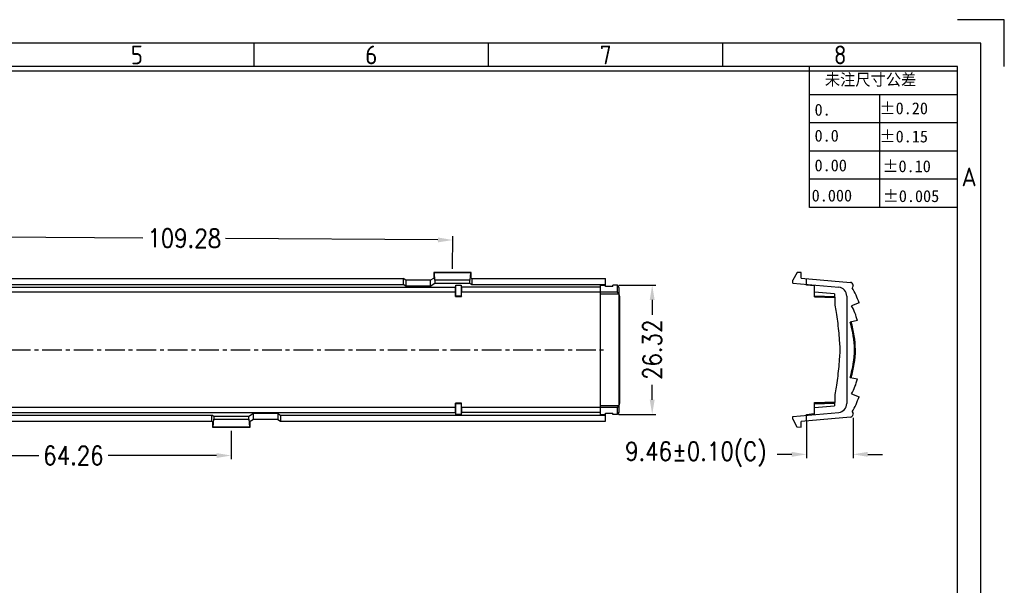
# Model space of a CAD drawing. Header units: millimetres. Extents: x 2355 to 2756, y -2363 to -2080.
# Tile 19 of 19: x 2555 to 2756, y -2195 to -2080. Entities that reach past the tile are written whole.
import ezdxf
from ezdxf.enums import TextEntityAlignment as Align

# ---------------------------------------------------------------- set-up
doc = ezdxf.new("R2010")
doc.units = ezdxf.units.MM
doc.linetypes.add('CENTER', pattern=[50.8, 31.75, -6.35, 6.35, -6.35])
doc.layers.add('dim', color=82, linetype='Continuous', lineweight=18)
doc.styles.add('cha1', font='txt', dxfattribs={"height": 2.5})
doc.styles.add('ISO Proportional', font='isocp')
doc.styles.get("Standard").update_dxf_attribs({"font": 'txt', "bigfont": 'gbcbig.shx'})
doc.styles.add('尺寸', font='romans.shx', dxfattribs={"width": 0.85})
doc.dimstyles.get("Standard").update_dxf_attribs({"dimtxt": 1.2, "dimasz": 0.1875, "dimexe": 0.18, "dimexo": 0.0625, "dimgap": 0.09, "dimtad": 0, "dimtih": 1, "dimtoh": 1, "dimdsep": 46, "dimtxsty": 'Standard', "dimcen": 0.09, "dimadec": 0, "dimazin": 0, "dimtp": 0.01, "dimtm": 0.01, "dimtfac": 1, "dimtofl": 0, "dimtmove": 0, "dimatfit": 3, "dimfxl": 1, "dimtolj": 1, "dimarcsym": 0})

# ---------------------------------------------------------------- blocks, each defined once
blk = doc.blocks.new('*D20')
at = {"layer": 'Defpoints', "color": 0, "ltscale": 0.05}
for p in [(2715.62, -2160.57), (2725.08, -2159.8), (2725.08, -2168.01)]:
    blk.add_point(p, dxfattribs=at)
at = {"layer": 'dim', "color": 3, "lineweight": 25, "ltscale": 0.05}
for p, q in [((2725.08, -2160.55), (2725.08, -2168.76)), ((2715.62, -2161.32), (2715.62, -2168.76)), ((2712.62, -2168.01), (2709.62, -2168.01)), ((2728.08, -2168.01), (2731.08, -2168.01))]:
    blk.add_line(p, q, dxfattribs=at)
at = {"layer": 'dim', "color": 3, "ltscale": 0.05}
for points in [[(2712.62, -2167.51), (2712.62, -2168.51), (2715.62, -2168.01)], [(2728.08, -2167.51), (2728.08, -2168.51), (2725.08, -2168.01)]]:
    blk.add_solid(points, dxfattribs=at)
at = {"layer": 'dim', "color": 3, "ltscale": 0.05, "insert": (2693.09, -2168.01), "char_height": 3.75, "attachment_point": 5, "style": '尺寸', "bg_fill": 3, "box_fill_scale": 1.1, "bg_fill_color": 256, "bg_fill_true_color": 13158600, "bg_fill_transparency": 1267156}
blk.add_mtext('\\A1;9.46±0.10(C)', dxfattribs=at)
blk = doc.blocks.new('2011.2.2.2.2')
at = {"color": 3, "lineweight": -2, "ltscale": 0.15}
for p, q in [((0, 0), (-1.256, 0.336)), ((-0.75, 0), (-1.256, 0.336)), ((0, 0), (-1.256, -0.335)), ((-0.75, 0), (-1.256, -0.335)), ((0, 0), (-1, 0))]:
    blk.add_line(p, q, dxfattribs=at)
blk = doc.blocks.new('*D26')
at = {"layer": 'Defpoints', "color": 0, "ltscale": 0.05}
for p in [(2534.26, -2162.47), (2598.52, -2162.47), (2598.52, -2168.25)]:
    blk.add_point(p, dxfattribs=at)
at = {"layer": 'dim', "color": 3, "lineweight": 25, "ltscale": 0.05}
for p, q in [((2534.26, -2163.22), (2534.26, -2169)), ((2598.52, -2163.22), (2598.52, -2169)), ((2537.26, -2168.25), (2559.34, -2168.25)), ((2595.52, -2168.25), (2573.44, -2168.25))]:
    blk.add_line(p, q, dxfattribs=at)
at = {"layer": 'dim', "color": 3, "ltscale": 0.05}
for points in [[(2537.26, -2167.75), (2537.26, -2168.75), (2534.26, -2168.25)], [(2595.52, -2167.75), (2595.52, -2168.75), (2598.52, -2168.25)]]:
    blk.add_solid(points, dxfattribs=at)
at = {"layer": 'dim', "color": 3, "ltscale": 0.05, "insert": (2566.39, -2168.25), "char_height": 3.75, "attachment_point": 5, "style": '尺寸', "bg_fill": 3, "box_fill_scale": 1.1, "bg_fill_color": 256, "bg_fill_true_color": 13158600, "bg_fill_transparency": 1267672}
blk.add_mtext('\\A1;64.26', dxfattribs=at)
blk = doc.blocks.new('*D27')
at = {"layer": 'Defpoints', "color": 0, "ltscale": 0.05}
for p in [(2643.59, -2124.41), (2534.26, -2130.26), (2643.54, -2131.01)]:
    blk.add_point(p, dxfattribs=at)
at = {"layer": 'dim', "color": 3, "lineweight": 25, "ltscale": 0.05}
for p, q in [((2534.27, -2129.51), (2534.31, -2122.91)), ((2537.31, -2123.68), (2580.53, -2123.97)), ((2640.59, -2124.39), (2597.36, -2124.09)), ((2643.55, -2130.26), (2643.59, -2123.66))]:
    blk.add_line(p, q, dxfattribs=at)
at = {"layer": 'dim', "color": 3, "ltscale": 0.05}
for points in [[(2537.31, -2123.18), (2537.31, -2124.18), (2534.31, -2123.66)], [(2640.59, -2123.89), (2640.59, -2124.89), (2643.59, -2124.41)]]:
    blk.add_solid(points, dxfattribs=at)
at = {"layer": 'dim', "color": 3, "ltscale": 0.05, "insert": (2588.95, -2124.03), "char_height": 3.75, "attachment_point": 5, "rotation": 359.607, "style": '尺寸', "bg_fill": 3, "box_fill_scale": 1.1, "bg_fill_color": 256, "bg_fill_true_color": 13158600, "bg_fill_transparency": 2409584}
blk.add_mtext('\\A1;109.28', dxfattribs=at)
blk = doc.blocks.new('*D29')
at = {"layer": 'Defpoints', "color": 0, "ltscale": 0.05}
for p in [(2676.69, -2133.58), (2676.69, -2159.9), (2684.2, -2159.9)]:
    blk.add_point(p, dxfattribs=at)
at = {"layer": 'dim', "color": 3, "lineweight": 25, "ltscale": 0.05}
for p, q in [((2677.44, -2133.58), (2684.95, -2133.58)), ((2684.2, -2136.58), (2684.2, -2139.62)), ((2684.2, -2156.9), (2684.2, -2153.86)), ((2677.44, -2159.9), (2684.95, -2159.9))]:
    blk.add_line(p, q, dxfattribs=at)
at = {"layer": 'dim', "color": 3, "ltscale": 0.05}
for points in [[(2683.7, -2136.58), (2684.7, -2136.58), (2684.2, -2133.58)], [(2683.7, -2156.9), (2684.7, -2156.9), (2684.2, -2159.9)]]:
    blk.add_solid(points, dxfattribs=at)
at = {"layer": 'dim', "color": 3, "ltscale": 0.05, "insert": (2684.2, -2146.74), "char_height": 3.75, "attachment_point": 5, "rotation": 90, "style": '尺寸', "bg_fill": 3, "box_fill_scale": 1.1, "bg_fill_color": 256, "bg_fill_true_color": 13158600, "bg_fill_transparency": 14532780}
blk.add_mtext('\\A1;26.32', dxfattribs=at)

msp = doc.modelspace()

# ---------------------------------------------------------------- linework, layer by layer
for p, q in [((2755.879, -2079.595), (2746.335, -2079.595)), ((2755.879, -2089.14), (2755.879, -2079.595)), ((2603.168, -2089.14), (2603.168, -2084.367)), ((2650.89, -2089.14), (2650.89, -2084.367)), ((2698.612, -2089.14), (2698.612, -2084.367)), ((2746.335, -2089.14), (2364.556, -2089.14)), ((2746.335, -2090.094), (2364.556, -2090.094)), ((2716.247, -2117.773), (2716.247, -2089.14)), ((2746.335, -2353.521), (2746.335, -2089.14)), ((2746.335, -2094.866), (2716.247, -2094.866)), ((2730.567, -2117.773), (2730.567, -2094.866)), ((2746.335, -2100.593), (2716.247, -2100.593)), ((2746.335, -2106.32), (2716.247, -2106.32)), ((2746.335, -2112.046), (2716.247, -2112.046)), ((2746.335, -2117.773), (2716.247, -2117.773))]:
    msp.add_line(p, q)
at = {"color": 7, "linetype": 'Continuous'}
for p, q in [((2537.683, -2132.24), (2633.521, -2132.24)), ((2634.083, -2132.59), (2633.521, -2132.24)), ((2633.521, -2132.24), (2633.521, -2133.441)), ((2639.021, -2132.59), (2634.083, -2132.59)), ((2634.083, -2132.59), (2634.083, -2133.791)), ((2639.021, -2132.59), (2639.738, -2132.144)), ((2639.021, -2132.59), (2639.021, -2133.791)), ((2647.349, -2131.012), (2639.738, -2131.012)), ((2639.86, -2131.088), (2639.738, -2131.012)), ((2639.738, -2131.012), (2639.738, -2132.144)), ((2647.226, -2131.088), (2639.86, -2131.088)), ((2639.977, -2132.597), (2639.86, -2131.088)), ((2647.11, -2132.597), (2639.977, -2132.597)), ((2639.977, -2132.597), (2639.977, -2133.196)), ((2647.226, -2131.088), (2647.11, -2132.597)), ((2647.11, -2133.196), (2647.11, -2132.597)), ((2647.349, -2131.012), (2647.226, -2131.088)), ((2647.349, -2132.144), (2647.349, -2131.012)), ((2647.349, -2132.144), (2647.503, -2132.24)), ((2647.503, -2132.24), (2674.663, -2132.24)), ((2647.503, -2132.24), (2647.503, -2133.441)), ((2674.663, -2133.849), (2674.663, -2132.24)), ((2713.693, -2131.012), (2712.821, -2132.597)), ((2712.821, -2133.196), (2712.821, -2132.597)), ((2714.521, -2131.012), (2713.651, -2131.088)), ((2714.521, -2131.012), (2713.693, -2131.012)), ((2714.521, -2132.144), (2714.521, -2131.012)), ((2714.521, -2132.144), (2724.536, -2133.02)), ((2715.621, -2133.581), (2715.621, -2132.24)), ((2529.167, -2133.986), (2644.159, -2133.986)), ((2537.683, -2133.441), (2633.521, -2133.441)), ((2634.083, -2133.791), (2633.521, -2133.441)), ((2639.021, -2133.791), (2634.083, -2133.791)), ((2639.021, -2133.791), (2639.977, -2133.196)), ((2639.977, -2133.196), (2647.11, -2133.196)), ((2644.158, -2134.99), (2644.161, -2133.986)), ((2644.161, -2133.986), (2644.242, -2133.581)), ((2644.242, -2133.581), (2645.284, -2133.581)), ((2644.242, -2135.734), (2644.242, -2133.581)), ((2645.284, -2133.581), (2645.284, -2135.734)), ((2645.284, -2133.581), (2645.365, -2133.986)), ((2673.663, -2133.986), (2645.365, -2133.986)), ((2645.365, -2133.986), (2645.368, -2134.99)), ((2647.11, -2133.196), (2647.503, -2133.441)), ((2647.503, -2133.441), (2674.663, -2133.441)), ((2673.663, -2133.581), (2674.663, -2133.581)), ((2673.663, -2159.899), (2673.663, -2133.581)), ((2676.213, -2133.849), (2674.663, -2133.849)), ((2677.168, -2133.581), (2676.213, -2133.581)), ((2676.213, -2133.849), (2676.213, -2133.581)), ((2677.168, -2135.01), (2677.168, -2133.581)), ((2677.427, -2134.013), (2677.168, -2133.581)), ((2712.821, -2133.196), (2722.162, -2134.013)), ((2717.203, -2133.747), (2715.621, -2133.581)), ((2717.221, -2135.99), (2717.221, -2133.581)), ((2725.083, -2133.749), (2724.903, -2134.12)), ((2725.083, -2133.749), (2725.083, -2133.617)), ((2644.159, -2134.99), (2529.167, -2134.99)), ((2644.153, -2135.913), (2644.153, -2134.99)), ((2644.242, -2135.734), (2644.153, -2135.913)), ((2644.153, -2135.913), (2645.374, -2135.913)), ((2644.242, -2135.734), (2645.284, -2135.734)), ((2645.284, -2135.734), (2645.374, -2135.913)), ((2673.663, -2134.99), (2645.367, -2134.99)), ((2645.374, -2135.913), (2645.373, -2134.99)), ((2677.168, -2135.01), (2673.663, -2135.01)), ((2673.663, -2135.37), (2677.384, -2135.37)), ((2677.384, -2135.37), (2677.168, -2135.01)), ((2677.513, -2135.806), (2677.513, -2157.674)), ((2721.337, -2135.37), (2717.221, -2135.01)), ((2717.221, -2135.734), (2721.344, -2135.878)), ((2717.221, -2135.812), (2721.346, -2135.956)), ((2717.221, -2135.99), (2721.348, -2136.134)), ((2723.806, -2135.806), (2723.806, -2157.674)), ((2726.308, -2137.2), (2724.782, -2137.775)), ((2725.98, -2140.812), (2724.522, -2141.109)), ((2725.383, -2146.74), (2725.583, -2146.74)), ((2724.522, -2152.37), (2725.98, -2152.667)), ((2724.782, -2155.705), (2726.308, -2156.279)), ((2644.156, -2158.49), (2529.171, -2158.49)), ((2645.374, -2157.567), (2644.153, -2157.567)), ((2644.242, -2157.746), (2644.153, -2157.567)), ((2644.153, -2158.49), (2644.153, -2157.567)), ((2644.161, -2159.493), (2644.158, -2158.49)), ((2645.284, -2157.746), (2644.242, -2157.746)), ((2644.242, -2159.899), (2644.242, -2157.746)), ((2645.284, -2157.746), (2645.374, -2157.567)), ((2645.284, -2157.746), (2645.284, -2159.899)), ((2645.368, -2158.49), (2645.365, -2159.493)), ((2673.663, -2158.49), (2645.371, -2158.49)), ((2645.373, -2158.49), (2645.374, -2157.567)), ((2677.384, -2158.11), (2673.663, -2158.11)), ((2677.168, -2158.47), (2673.663, -2158.47)), ((2677.168, -2158.47), (2677.384, -2158.11)), ((2677.168, -2159.899), (2677.168, -2158.47)), ((2717.221, -2157.49), (2721.348, -2157.346)), ((2717.221, -2159.899), (2717.221, -2157.49)), ((2717.221, -2157.668), (2721.346, -2157.524)), ((2717.221, -2157.746), (2721.344, -2157.602)), ((2717.221, -2158.47), (2721.337, -2158.11)), ((2472.503, -2160.039), (2594.563, -2160.039)), ((2529.165, -2159.493), (2644.161, -2159.493)), ((2594.957, -2160.284), (2594.563, -2160.039)), ((2594.563, -2161.24), (2594.563, -2160.039)), ((2602.09, -2160.284), (2594.957, -2160.284)), ((2594.957, -2160.284), (2594.957, -2160.882)), ((2603.045, -2159.689), (2602.09, -2160.284)), ((2602.09, -2160.882), (2602.09, -2160.284)), ((2607.983, -2159.689), (2603.045, -2159.689)), ((2603.045, -2160.89), (2603.045, -2159.689)), ((2607.983, -2159.689), (2608.545, -2160.039)), ((2607.983, -2159.689), (2607.983, -2160.89)), ((2608.545, -2160.039), (2674.663, -2160.039)), ((2608.545, -2160.039), (2608.545, -2161.24)), ((2644.242, -2159.899), (2644.161, -2159.493)), ((2645.284, -2159.899), (2644.242, -2159.899)), ((2645.365, -2159.493), (2645.284, -2159.899)), ((2673.663, -2159.493), (2645.367, -2159.493)), ((2673.663, -2159.899), (2674.663, -2159.899)), ((2674.663, -2159.63), (2676.213, -2159.63)), ((2674.663, -2161.24), (2674.663, -2159.63)), ((2676.213, -2159.899), (2676.213, -2159.63)), ((2677.168, -2159.899), (2676.213, -2159.899)), ((2677.427, -2159.467), (2677.168, -2159.899)), ((2712.821, -2160.284), (2722.162, -2159.467)), ((2712.821, -2160.882), (2712.821, -2160.284)), ((2724.536, -2160.46), (2714.521, -2161.336)), ((2715.621, -2159.899), (2717.203, -2159.733)), ((2715.621, -2161.24), (2715.621, -2159.899)), ((2724.903, -2159.36), (2725.083, -2159.731)), ((2725.083, -2159.862), (2725.083, -2159.731)), ((2472.503, -2161.24), (2594.563, -2161.24)), ((2594.718, -2161.336), (2594.563, -2161.24)), ((2594.718, -2161.336), (2594.718, -2162.467)), ((2594.718, -2162.467), (2594.84, -2162.391)), ((2594.718, -2162.467), (2602.329, -2162.467)), ((2594.84, -2162.391), (2594.957, -2160.882)), ((2594.84, -2162.391), (2602.206, -2162.391)), ((2594.957, -2160.882), (2602.09, -2160.882)), ((2602.09, -2160.882), (2602.206, -2162.391)), ((2602.206, -2162.391), (2602.329, -2162.467)), ((2603.045, -2160.89), (2602.329, -2161.336)), ((2602.329, -2162.467), (2602.329, -2161.336)), ((2607.983, -2160.89), (2603.045, -2160.89)), ((2607.983, -2160.89), (2608.545, -2161.24)), ((2608.545, -2161.24), (2674.663, -2161.24)), ((2712.821, -2160.882), (2713.651, -2162.391)), ((2713.651, -2162.391), (2714.521, -2162.467)), ((2714.521, -2162.467), (2714.521, -2161.336))]:
    msp.add_line(p, q, dxfattribs=at)
at = {"color": 1, "linetype": 'CENTER', "ltscale": 0.12582}
msp.add_line((2393.863, -2146.74), (2674.663, -2146.74), dxfattribs=at)
msp.add_lwpolyline([(2359.784, -2358.294), (2751.107, -2358.294), (2751.107, -2084.367), (2359.784, -2084.367)], close=True)
at = {"color": 7, "linetype": 'Continuous'}
for centre, radius, start, end in [((2722.006, -2135.806), 1.8, 0, 85), ((2724.483, -2133.617), 0.6, 0, 85), ((2712.746, -2141.525), 14.234, 17.68779, 31.34804), ((2713.962, -2143.794), 12.382, 13.9321, 29.0865), ((2702.586, -2147.348), 22.806, 1.52719, 15.87535), ((2702.601, -2147.345), 22.99, 1.50904, 15.8419), ((2702.586, -2146.132), 22.806, 344.12466, 358.47282), ((2702.601, -2146.134), 22.991, 344.15814, 358.49083), ((2713.962, -2149.686), 12.382, 330.91335, 346.06787), ((2712.746, -2151.954), 14.234, 328.65196, 342.31221), ((2722.006, -2157.674), 1.8, 275, 0), ((2724.483, -2159.862), 0.6, 275, 0)]:
    msp.add_arc(centre, radius, start, end, dxfattribs=at)
for centre, start_param, end_param in [((2677.419, -2135.806), -1.5707963, -0.0872665), ((2677.419, -2157.674), -3.0543262, -1.5707963)]:
    msp.add_ellipse(centre, major_axis=(0, 1.8), ratio=0.0524078, start_param=start_param, end_param=end_param, dxfattribs=at)
for points, start_tangent, end_tangent in [([(2677.384, -2135.37), (2677.385, -2136.674), (2677.389, -2138.033), (2677.401, -2139.418), (2677.414, -2140.952), (2677.424, -2142.674), (2677.433, -2144.583), (2677.439, -2146.74)], (0.0013019, -0.9999992), (0.0011292, -0.9999994)), ([(2721.337, -2135.37), (2721.337, -2135.376), (2721.357, -2136.363), (2721.369, -2137.343), (2721.428, -2137.984), (2721.702, -2139.56), (2721.966, -2141.403), (2722.328, -2145.306), (2722.393, -2146.74)], (0.0248341, -0.9996916), (0.021541, -0.999768)), ([(2677.439, -2146.74), (2677.433, -2148.952), (2677.424, -2150.887), (2677.413, -2152.602), (2677.401, -2154.113), (2677.389, -2155.477), (2677.385, -2156.817), (2677.384, -2158.11)], (-0.0011292, -0.9999994), (-0.0013019, -0.9999992)), ([(2722.393, -2146.74), (2722.328, -2148.173), (2721.966, -2152.076), (2721.702, -2153.92), (2721.428, -2155.496), (2721.369, -2156.136), (2721.357, -2157.117), (2721.337, -2158.104), (2721.337, -2158.11)], (-0.021541, -0.999768), (-0.0248341, -0.9996916))]:
    msp.add_spline(points, degree=3, dxfattribs=dict(at, start_tangent=start_tangent, end_tangent=end_tangent))

# ---------------------------------------------------------------- texts
at = {"style": 'ISO Proportional'}
for s, p in [('5', (2579.306, -2086.753)), ('6', (2627.029, -2086.753)), ('7', (2674.751, -2086.753)), ('8', (2722.473, -2086.753)), ('A', (2748.721, -2111.569))]:
    msp.add_text(s, height=3.818, dxfattribs=at).set_placement(p, align=Align.MIDDLE)
at = {"style": 'cha1'}
for s, p in [('%%P0.20', (2730.467, -2098.828)), ('0.', (2717.25, -2099.117)), ('0.0', (2717.25, -2104.393)), ('%%P0.15', (2730.467, -2104.555)), ('0.00', (2717.25, -2110.435)), ('%%P0.10', (2731.048, -2110.61)), ('0.000', (2716.662, -2116.575)), ('%%P0.005', (2731.113, -2116.685))]:
    msp.add_text(s, height=2.4189, dxfattribs=at).set_placement(p)
at = {"insert": (2719.351, -2090.593), "char_height": 2.3861, "width": 38.17787, "attachment_point": 1, "style": 'cha1'}
msp.add_mtext('未注尺寸公差', dxfattribs=at)

# ---------------------------------------------------------------- next in the draw order: dimensions: what is measured, and where the dimension line sits
at = {"layer": 'dim', "ltscale": 0.05}
for p1, p2, distance, picture, middle in [((2534.263, -2130.263), (2643.543, -2131.012), 6.606, '*D27', (2588.949, -2124.032)), ((2534.263, -2162.467), (2598.523, -2162.467), -5.785, '*D26', (2566.393, -2168.252))]:
    dim = msp.add_aligned_dim(p1=p1, p2=p2, distance=distance, dimstyle='Standard', override={"dimscale": 1.5, "dimtxt": 2.5, "dimasz": 2, "dimexe": 0.49975, "dimexo": 0.49975, "dimgap": 0.49975, "dimtih": 0, "dimtoh": 0, "dimtxsty": '尺寸', "dimcen": 0, "dimclrd": 3, "dimclre": 3, "dimclrt": 3, "dimadec": 1, "dimazin": 2, "dimtp": 0.1, "dimtm": 0.1, "dimatfit": 0, "dimldrblk": '2011.2.2.2.2', "dimfxl": 0.18, "dimtfill": 1, "dimtfillclr": 256, "dimtzin": 0, "dimlwd": 25, "dimlwe": 25}, dxfattribs=at)
    dim.commit()
    dim.dimension.update_dxf_attribs({"geometry": picture, "text_midpoint": middle})
dim = msp.add_linear_dim(base=(2725.083, -2168.009), p1=(2715.621, -2160.569), p2=(2725.083, -2159.797), text='<>(C)', dimstyle='Standard', override={"dimscale": 1.5, "dimtxt": 2.5, "dimasz": 2, "dimexe": 0.49975, "dimexo": 0.49975, "dimgap": 0.49975, "dimtih": 0, "dimtoh": 0, "dimtxsty": '尺寸', "dimcen": 0, "dimclrd": 3, "dimclre": 3, "dimclrt": 3, "dimadec": 1, "dimazin": 2, "dimtol": 1, "dimtp": 0.1, "dimtm": 0.1, "dimatfit": 0, "dimldrblk": '2011.2.2.2.2', "dimfxl": 0.18, "dimtfill": 1, "dimtfillclr": 256, "dimtzin": 0, "dimlwd": 25, "dimlwe": 25}, dxfattribs=at)
dim.commit()
dim.dimension.update_dxf_attribs({"geometry": '*D20', "text_midpoint": (2693.086, -2168.009), "dimtype": 160})

# ---------------------------------------------------------------- next in the draw order: dimensions: what is measured, and where the dimension line sits
dim = msp.add_linear_dim(base=(2684.202, -2159.899), p1=(2676.69, -2133.581), p2=(2676.69, -2159.899), angle=90, dimstyle='Standard', override={"dimscale": 1.5, "dimtxt": 2.5, "dimasz": 2, "dimexe": 0.49975, "dimexo": 0.49975, "dimgap": 0.49975, "dimtih": 0, "dimtoh": 0, "dimtxsty": '尺寸', "dimcen": 0, "dimclrd": 3, "dimclre": 3, "dimclrt": 3, "dimadec": 1, "dimazin": 2, "dimtp": 0.1, "dimtm": 0.1, "dimatfit": 0, "dimldrblk": '2011.2.2.2.2', "dimfxl": 0.18, "dimtfill": 1, "dimtfillclr": 256, "dimtzin": 0, "dimlwd": 25, "dimlwe": 25}, dxfattribs=at)
dim.commit()
dim.dimension.update_dxf_attribs({"geometry": '*D29', "text_midpoint": (2684.202, -2146.74)})

doc.saveas('drawing.dxf')
